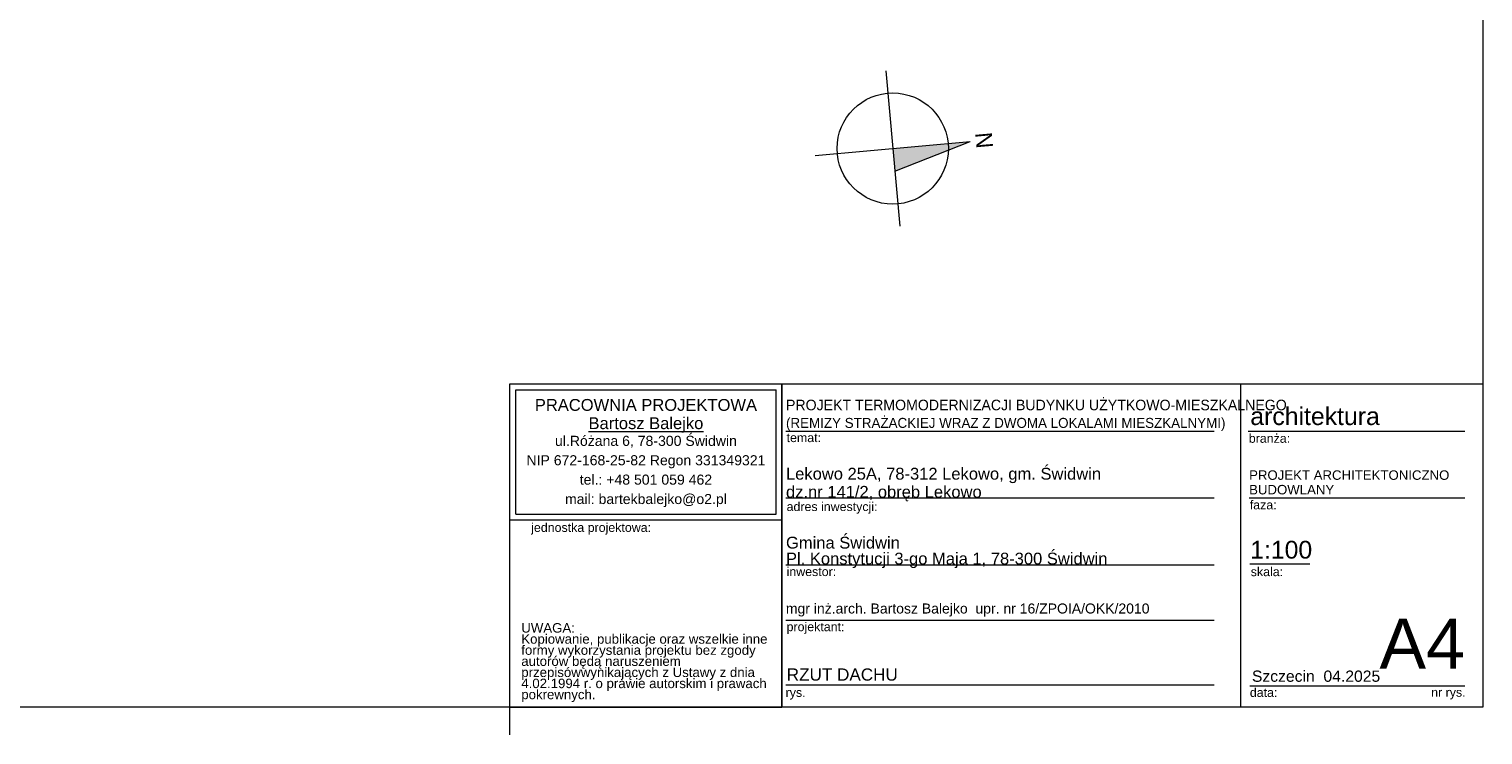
# Model space of a CAD drawing. Extents: x -547885 to -186295, y -25370 to 156194.
# Tile 227 of 256: x -490371 to -464223, y 126744 to 139435. Entities that reach past the tile are written whole.
import ezdxf

# ---------------------------------------------------------------- set-up
doc = ezdxf.new("R2010")
doc.units = 0
doc.header["$MEASUREMENT"] = 0
for name, color, linetype, lineweight in [('ARCH TABELA_Nr_Pióra__1', 7, 'Continuous', 25), ('ARCH TABELA_Nr_Pióra__21', 7, 'Continuous', 9), ('ARCH TABELA_Nr_Pióra__7', 7, 'Continuous', 13), ('Arch tabelki_Nr_Pióra__21', 7, 'Continuous', 9), ('arch wypelnienia_Nr_Pióra__21', 7, 'Continuous', 9)]:
    doc.layers.add(name, color=color, linetype=linetype, lineweight=lineweight)
doc.styles.add('GENERATED_STYLE_3', font='arial.ttf')
doc.styles.add('GENERATED_STYLE_7', font='txt')
doc.styles.add('GENERATED_STYLE_8', font='arial.ttf')
doc.styles.add('GENERATED_STYLE_9', font='arial.ttf')

msp = doc.modelspace()

# ---------------------------------------------------------------- hatches: boundary and pattern name
at = {"layer": 'arch wypelnienia_Nr_Pióra__21', "linetype": 'Continuous'}
msp.add_hatch(color=256, dxfattribs=at).paths.add_polyline_path([(-473443, 137413.3), (-474800.6, 136879.4), (-474837.4, 137287.7)], flags=0)

# ---------------------------------------------------------------- linework, layer by layer
at = {"layer": 'ARCH TABELA_Nr_Pióra__21', "linetype": 'Continuous'}
for p, q in [((-464223.3, 155694.2), (-464223.3, 127244.2)), ((-474963, 138682.1), (-474711.8, 135893.3)), ((-476231.8, 137162.1), (-473443, 137413.3)), ((-474800.6, 136879.4), (-473443, 137413.3)), ((-481723.3, 127244.2), (-481723.3, 133055.3)), ((-481723.3, 133055.3), (-476829.7, 133055.3)), ((-481723.3, 130608.5), (-481723.3, 133055.3)), ((-481723.3, 133055.3), (-464223.3, 133055.3)), ((-481616.9, 130714.9), (-481616.9, 132949)), ((-481616.9, 132949), (-476936.1, 132949)), ((-476936.1, 130714.9), (-476936.1, 132949)), ((-476829.7, 133055.3), (-476829.7, 127244.2)), ((-476829.7, 130608.5), (-476829.7, 133055.3)), ((-468585, 133055.3), (-468585, 127244.2)), ((-464223.3, 133055.3), (-464223.3, 127244.2)), ((-476829.7, 127244.2), (-476829.7, 132655.3)), ((-476757.5, 132205.3), (-469057.7, 132205.3)), ((-468445.7, 132205.3), (-464546.4, 132205.3)), ((-476757.5, 131005.3), (-469057.7, 131005.3)), ((-468428.3, 131005.3), (-464546.4, 131005.3)), ((-481723.3, 130608.5), (-476829.7, 130608.5)), ((-481616.9, 130714.9), (-476936.1, 130714.9)), ((-476757.5, 129805.3), (-469057.7, 129805.3)), ((-468416.5, 129822.7), (-467336.8, 129822.7)), ((-476757.5, 128805.3), (-469057.7, 128805.3)), ((-476757.5, 127644.2), (-469057.7, 127644.2)), ((-468416.5, 127626.6), (-466134.7, 127626.6)), ((-466134.7, 127626.6), (-464546.4, 127626.6)), ((-464223.3, 127244.2), (-504973.3, 127244.2)), ((-481723.3, 127244.2), (-476829.7, 127244.2)), ((-481723.3, 126744.2), (-481723.3, 127244.2)), ((-464223.3, 127244.2), (-476829.7, 127244.2))]:
    msp.add_line(p, q, dxfattribs=at)
msp.add_circle((-474837.4, 137287.7), 1000, dxfattribs=at)

# ---------------------------------------------------------------- texts
at = {"layer": 'ARCH TABELA_Nr_Pióra__1', "linetype": 'Continuous', "insert": (-476757.5, 132210.1), "char_height": 190, "attachment_point": 7, "line_spacing_factor": 1.033421, "style": 'GENERATED_STYLE_7'}
msp.add_mtext('{\\pt22542.7;PROJEKT TERMOMODERNIZACJI BUDYNKU UŻYTKOWO-MIESZKALNEGO\\P\\pt22542.7;\\H0.947368x;(REMIZY STRAŻACKIEJ WRAZ Z DWOMA LOKALAMI MIESZKALNYMI)}', dxfattribs=at)
at = {"layer": 'ARCH TABELA_Nr_Pióra__1', "linetype": 'Continuous', "insert": (-468428.3, 131500.8), "char_height": 170, "width": 3715.381, "attachment_point": 1, "line_spacing_factor": 0.923713, "style": 'GENERATED_STYLE_8'}
msp.add_mtext('{PROJEKT ARCHITEKTONICZNO\\PBUDOWLANY}', dxfattribs=at)
at = {"layer": 'ARCH TABELA_Nr_Pióra__1', "linetype": 'Continuous', "insert": (-476743.7, 127939.6), "char_height": 220, "attachment_point": 1, "style": 'GENERATED_STYLE_9'}
msp.add_mtext('{RZUT DACHU}', dxfattribs=at)
at = {"layer": 'ARCH TABELA_Nr_Pióra__21', "linetype": 'Continuous', "insert": (-476757.5, 129744.1), "char_height": 212.766, "attachment_point": 7, "line_spacing_factor": 0.807442, "style": 'GENERATED_STYLE_8'}
msp.add_mtext('{Gmina Świdwin\\PPl. Konstytucji 3-go Maja 1, 78-300 Świdwin}', dxfattribs=at)
at = {"layer": 'ARCH TABELA_Nr_Pióra__7', "linetype": 'Continuous', "char_height": 212.766}
for s, insert, attachment_point, line_spacing_factor, style in [('{PRACOWNIA PROJEKTOWA\\P\\LBartosz Balejko}', (-479276.5, 132784), 2, 0.926719, 'GENERATED_STYLE_3'), ('{Lekowo 25A, 78-312 Lekowo, gm. Świdwin\\Pdz.nr 141/2, obręb Lekowo}', (-476757.5, 130944.1), 7, 0.918867, 'GENERATED_STYLE_8')]:
    msp.add_mtext(s, dxfattribs=dict(at, insert=insert, attachment_point=attachment_point, line_spacing_factor=line_spacing_factor, style=style))
at = {"layer": 'ARCH TABELA_Nr_Pióra__7', "linetype": 'Continuous', "style": 'GENERATED_STYLE_8'}
for s, insert, char_height, attachment_point in [('{architektura}', (-468407, 132635), 319.16, 1), ('{temat:}', (-476746.8, 132168.9), 159.58, 1), ('{branża:}', (-468433.9, 132156.6), 159.58, 1), ('{adres inwestycji:}', (-476746.8, 130929.2), 159.58, 1), ('{faza:}', (-468416.5, 130960.3), 159.58, 1), ('{jednostka projektowa:}', (-481340.4, 130553.9), 159.58, 1), ('{1:100}', (-468409.1, 130233.9), 319.16, 1), ('{inwestor:}', (-476746.8, 129760.3), 159.58, 1), ('{skala:}', (-468398.8, 129758.4), 159.58, 1), ('{mgr inż.arch. Bartosz Balejko  upr. nr 16/ZPOIA/OKK/2010}', (-476759.7, 129107.2), 180, 1), ('{projektant:}', (-476746.8, 128768.9), 159.58, 1), ('{A4}', (-464546.4, 128835.1), 900, 3), ('{Szczecin  04.2025}', (-468377.8, 127901.5), 202.128, 1), ('{data:}', (-468415.1, 127587), 159.58, 1), ('{rys.}', (-476764.7, 127587), 159.58, 1), ('{nr rys.}', (-465154.3, 127590.1), 159.58, 1)]:
    msp.add_mtext(s, dxfattribs=dict(at, insert=insert, char_height=char_height, attachment_point=attachment_point))
for s, insert, char_height, width, attachment_point, line_spacing_factor in [('{ul.Różana 6, 78-300 Świdwin\\PNIP 672-168-25-82 Regon 331349321\\Ptel.: +48 501 059 462\\Pmail: bartekbalejko@o2.pl}', (-479276.5, 132122.1), 180.852, 4680.851, 2, 1.156383), ('{UWAGA:\\PKopiowanie, publikacje oraz wszelkie inne formy wykorzystania projektu bez zgody autorów będą naruszeniem przepisówwynikających z Ustawy z dnia 4.02.1994 r. o prawie autorskim i prawach pokrewnych.}', (-481518.2, 128753.9), 170.2128, 4483.408, 1, 0.703415)]:
    msp.add_mtext(s, dxfattribs=dict(at, insert=insert, char_height=char_height, width=width, attachment_point=attachment_point, line_spacing_factor=line_spacing_factor))
at = {"layer": 'Arch tabelki_Nr_Pióra__21', "linetype": 'Continuous', "insert": (-473044.4, 137449.2), "char_height": 300, "attachment_point": 2, "rotation": 275.14546, "style": 'GENERATED_STYLE_7'}
msp.add_mtext('{N}', dxfattribs=at)

doc.saveas('drawing.dxf')
